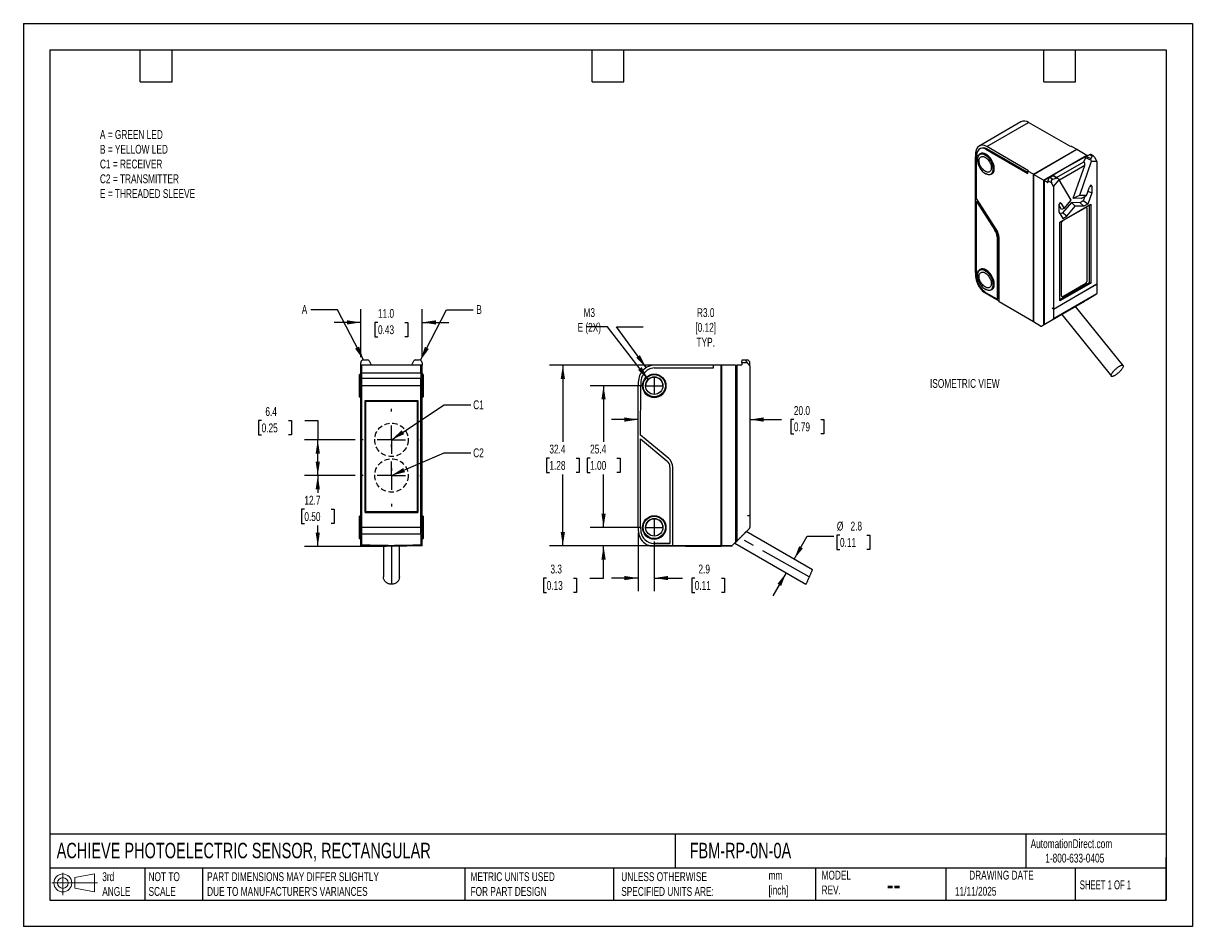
# Model space of a CAD drawing. Header units: millimetres. Extents: x 0 to 210, y 0 to 162.
import ezdxf

# ---------------------------------------------------------------- set-up
doc = ezdxf.new("R2010")
doc.units = ezdxf.units.MM
doc.header["$LTSCALE"] = 0.75
doc.linetypes.add('CENTERX2', pattern=[20.32, 12.7, -2.54, 2.54, -2.54])
doc.linetypes.add('HIDDEN', pattern=[1.905, 1.27, -0.635])
doc.layers.add('CENTER', color=40, linetype='CENTERX2')
doc.layers.add('HIDDEN', color=102, linetype='HIDDEN')
doc.layers.add('DIMENSIONS', color=140, linetype='Continuous', lineweight=25)
doc.layers.add('TEXT', color=140, linetype='Continuous', lineweight=25)
doc.styles.add('SLDTEXTSTYLE0', font='TXT', dxfattribs={"width": 0.7})
doc.styles.add('SLDTEXTSTYLE1', font='TXT', dxfattribs={"width": 0.65})
doc.dimstyles.new('SLDDIMSTYLE0', dxfattribs={"dimtxt": 1.618506, "dimasz": 2.4765, "dimexe": 0, "dimexo": 0.0625, "dimgap": 0.404626, "dimtad": 0, "dimtih": 1, "dimtoh": 1, "dimdec": 1, "dimrnd": 1e-09, "dimzin": 12, "dimdsep": 46, "dimtxsty": 'SLDTEXTSTYLE0', "dimsah": 1, "dimcen": 0.09, "dimadec": 0, "dimazin": 3, "dimtfac": 1, "dimtdec": 1, "dimtmove": 0, "dimatfit": 0, "dimfxl": 0, "dimfrac": 2, "dimtolj": 1, "dimtzin": 12, "dimarcsym": 0})
doc.dimstyles.new('SLDDIMSTYLE1', dxfattribs={"dimtxt": 1.618506, "dimasz": 2.4765, "dimexe": 0, "dimexo": 0.0625, "dimgap": 0.404626, "dimtad": 0, "dimtih": 1, "dimtoh": 1, "dimdec": 1, "dimrnd": 1e-09, "dimzin": 12, "dimdsep": 46, "dimtxsty": 'SLDTEXTSTYLE0', "dimsah": 1, "dimcen": 0.09, "dimadec": 0, "dimazin": 3, "dimtfac": 1, "dimtdec": 1, "dimtofl": 0, "dimtmove": 0, "dimatfit": 3, "dimfxl": 0, "dimfrac": 2, "dimtolj": 1, "dimtzin": 12, "dimarcsym": 0})
doc.dimstyles.new('SLDDIMSTYLE2', dxfattribs={"dimtxt": 1.618506, "dimasz": 2.4765, "dimexe": 0, "dimexo": 0.0625, "dimgap": 0.404626, "dimtad": 0, "dimtih": 1, "dimtoh": 1, "dimdec": 1, "dimrnd": 1e-09, "dimzin": 4, "dimdsep": 46, "dimtxsty": 'SLDTEXTSTYLE0', "dimsah": 1, "dimcen": 0.09, "dimadec": 0, "dimazin": 1, "dimtfac": 1, "dimtdec": 1, "dimtmove": 0, "dimatfit": 0, "dimfxl": 0, "dimfrac": 2, "dimtolj": 1, "dimtzin": 12, "dimarcsym": 0})
doc.dimstyles.new('SLDDIMSTYLE3', dxfattribs={"dimtxt": 0.18, "dimasz": 2.4765, "dimexe": 0, "dimexo": 0.0625, "dimgap": 0, "dimtad": 0, "dimtih": 1, "dimtoh": 1, "dimdec": 0, "dimrnd": 1e-09, "dimzin": 0, "dimdsep": 46, "dimtxsty": 'Standard', "dimsah": 1, "dimcen": 0.09, "dimadec": 0, "dimazin": 0, "dimtfac": 2.4765, "dimtdec": 0, "dimtofl": 0, "dimtmove": 0, "dimatfit": 3, "dimfxl": 0, "dimfrac": 2, "dimtolj": 1, "dimtzin": 0, "dimarcsym": 0})

# ---------------------------------------------------------------- blocks, each defined once
blk = doc.blocks.new('Block11')
at = {"color": 7, "linetype": 'Continuous', "lineweight": 18}
for p, q in [((0, 2.16), (8.16, 2.16)), ((1.94, 3.98), (1.94, 0)), ((4.11, 3.13), (7.63, 3.77)), ((4.11, 1.2), (4.11, 3.13)), ((7.63, 3.77), (7.63, 0.55)), ((4.11, 1.2), (7.63, 0.55))]:
    blk.add_line(p, q, dxfattribs=at)
for radius in [1.61, 0.964]:
    blk.add_circle((1.94, 2.16), radius, dxfattribs=at)
blk = doc.blocks.new('Block12')
at = {"color": 7, "linetype": 'Continuous'}
blk.add_blockref('Block11', (0, 0), dxfattribs=at)
blk = doc.blocks.new('_D')
at = {"layer": 'DIMENSIONS'}
for p, q in [((110.17, 70.62), (110.17, 60.11)), ((113.07, 69.07), (113.07, 60.11)), ((110.17, 62.49), (105.41, 62.49)), ((113.07, 62.49), (118.13, 62.49)), ((120.32, 62.49), (119.78, 62.49)), ((119.78, 62.49), (119.78, 59.92)), ((125.13, 62.49), (125.67, 62.49)), ((125.67, 62.49), (125.67, 59.92)), ((119.78, 59.92), (120.32, 59.92)), ((125.67, 59.92), (125.13, 59.92))]:
    blk.add_line(p, q, dxfattribs=at)
for points in [[(110.17, 62.49), (107.69, 62.87), (107.69, 62.11)], [(113.07, 62.49), (115.55, 62.11), (115.55, 62.87)]]:
    blk.add_solid(points, dxfattribs=at)
at = {"layer": 'DIMENSIONS', "char_height": 1.587, "attachment_point": 1, "style": 'SLDTEXTSTYLE0'}
for s, insert in [('2.9', (120.99, 64.9)), ('0.11', (120.32, 61.96))]:
    blk.add_mtext(s, dxfattribs=dict(at, insert=insert))
blk = doc.blocks.new('_D_1')
at = {"layer": 'DIMENSIONS'}
for p, q in [((103.98, 71.57), (103.98, 76.34)), ((110.57, 71.57), (101.6, 71.57)), ((111.34, 68.29), (101.6, 68.29)), ((103.98, 62.49), (103.98, 68.29)), ((93.78, 62.49), (93.24, 62.49)), ((93.24, 62.49), (93.24, 59.92)), ((98.59, 62.49), (99.14, 62.49)), ((99.14, 62.49), (99.14, 59.92)), ((101.51, 62.49), (103.98, 62.49)), ((93.24, 59.92), (93.78, 59.92)), ((99.14, 59.92), (98.59, 59.92))]:
    blk.add_line(p, q, dxfattribs=at)
for points in [[(103.98, 71.57), (104.36, 74.05), (103.6, 74.05)], [(103.98, 68.29), (103.6, 65.81), (104.36, 65.81)]]:
    blk.add_solid(points, dxfattribs=at)
at = {"layer": 'DIMENSIONS', "char_height": 1.587, "attachment_point": 1, "style": 'SLDTEXTSTYLE0'}
for s, insert in [('3.3', (94.46, 64.9)), ('0.13', (93.78, 61.96))]:
    blk.add_mtext(s, dxfattribs=dict(at, insert=insert))
blk = doc.blocks.new('_D_2')
at = {"layer": 'DIMENSIONS'}
for p, q in [((110.57, 96.97), (101.6, 96.97)), ((103.98, 96.97), (103.98, 86.94)), ((101.57, 84), (101.03, 84)), ((101.03, 84), (101.03, 81.43)), ((106.38, 84), (106.93, 84)), ((106.93, 84), (106.93, 81.43)), ((101.03, 81.43), (101.57, 81.43)), ((103.98, 71.57), (103.98, 81.07)), ((106.93, 81.43), (106.38, 81.43)), ((110.57, 71.57), (101.6, 71.57))]:
    blk.add_line(p, q, dxfattribs=at)
for points in [[(103.98, 96.97), (103.6, 94.5), (104.36, 94.5)], [(103.98, 71.57), (104.36, 74.05), (103.6, 74.05)]]:
    blk.add_solid(points, dxfattribs=at)
at = {"layer": 'DIMENSIONS', "char_height": 1.587, "attachment_point": 1, "style": 'SLDTEXTSTYLE0'}
for s, insert in [('25.4', (101.57, 86.41)), ('1.00', (101.57, 83.48))]:
    blk.add_mtext(s, dxfattribs=dict(at, insert=insert))
blk = doc.blocks.new('_D_3')
at = {"layer": 'DIMENSIONS'}
for p, q in [((138.13, 65.87), (140.5, 69.97)), ((140.5, 69.97), (145.26, 69.97)), ((146.35, 70.19), (145.8, 70.19)), ((145.8, 70.19), (145.8, 67.62)), ((151.16, 70.19), (151.7, 70.19)), ((151.7, 70.19), (151.7, 67.62)), ((145.8, 67.62), (146.35, 67.62)), ((151.7, 67.62), (151.16, 67.62)), ((136.72, 63.41), (134.34, 59.29))]:
    blk.add_line(p, q, dxfattribs=at)
for points in [[(138.13, 65.87), (139.7, 67.82), (139.04, 68.2)], [(136.72, 63.41), (135.15, 61.46), (135.81, 61.08)]]:
    blk.add_solid(points, dxfattribs=at)
at = {"layer": 'DIMENSIONS', "char_height": 1.587, "attachment_point": 1, "style": 'SLDTEXTSTYLE0'}
for s, insert in [('%%c', (145.8, 72.6)), ('2.8', (148.24, 72.6)), ('0.11', (146.35, 69.67))]:
    blk.add_mtext(s, dxfattribs=dict(at, insert=insert))
blk = doc.blocks.new('_D_4')
at = {"layer": 'DIMENSIONS'}
for p, q in [((124.12, 100.67), (94.3, 100.67)), ((96.68, 100.67), (96.68, 86.94)), ((94.27, 84), (93.73, 84)), ((93.73, 84), (93.73, 81.43)), ((99.08, 84), (99.63, 84)), ((99.63, 84), (99.63, 81.43)), ((93.73, 81.43), (94.27, 81.43)), ((96.68, 68.27), (96.68, 81.07)), ((99.63, 81.43), (99.08, 81.43)), ((124.12, 68.27), (94.3, 68.27))]:
    blk.add_line(p, q, dxfattribs=at)
for points in [[(96.68, 100.67), (96.3, 98.2), (97.06, 98.2)], [(96.68, 68.27), (97.06, 70.75), (96.3, 70.75)]]:
    blk.add_solid(points, dxfattribs=at)
at = {"layer": 'DIMENSIONS', "char_height": 1.587, "attachment_point": 1, "style": 'SLDTEXTSTYLE0'}
for s, insert in [('32.4', (94.27, 86.41)), ('1.28', (94.27, 83.48))]:
    blk.add_mtext(s, dxfattribs=dict(at, insert=insert))
blk = doc.blocks.new('_D_5')
at = {"layer": 'DIMENSIONS'}
for p, q in [((110.17, 90.9), (105.41, 90.9)), ((130.19, 90.9), (135.9, 90.9)), ((138.09, 90.9), (137.55, 90.9)), ((137.55, 90.9), (137.55, 88.33)), ((142.9, 90.9), (143.45, 90.9)), ((143.45, 90.9), (143.45, 88.33)), ((137.55, 88.33), (138.09, 88.33)), ((143.45, 88.33), (142.9, 88.33))]:
    blk.add_line(p, q, dxfattribs=at)
for points in [[(110.17, 90.9), (107.69, 91.29), (107.69, 90.52)], [(130.19, 90.9), (132.67, 90.52), (132.67, 91.29)]]:
    blk.add_solid(points, dxfattribs=at)
at = {"layer": 'DIMENSIONS', "char_height": 1.587, "attachment_point": 1, "style": 'SLDTEXTSTYLE0'}
for s, insert in [('20.0', (138.09, 93.31)), ('0.79', (138.09, 90.38))]:
    blk.add_mtext(s, dxfattribs=dict(at, insert=insert))
blk = doc.blocks.new('_D_6')
at = {"layer": 'DIMENSIONS'}
for p, q in [((59.47, 80.87), (50.38, 80.87)), ((52.76, 80.87), (52.76, 77.76)), ((50.36, 74.82), (49.82, 74.82)), ((49.82, 74.82), (49.82, 72.25)), ((55.17, 74.82), (55.71, 74.82)), ((55.71, 74.82), (55.71, 72.25)), ((49.82, 72.25), (50.36, 72.25)), ((52.76, 68.17), (52.76, 71.89)), ((55.71, 72.25), (55.17, 72.25)), ((65.01, 68.17), (50.38, 68.17))]:
    blk.add_line(p, q, dxfattribs=at)
for points in [[(52.76, 80.87), (52.38, 78.4), (53.14, 78.4)], [(52.76, 68.17), (53.14, 70.65), (52.38, 70.65)]]:
    blk.add_solid(points, dxfattribs=at)
at = {"layer": 'DIMENSIONS', "char_height": 1.587, "attachment_point": 1, "style": 'SLDTEXTSTYLE0'}
for s, insert in [('12.7', (50.36, 77.23)), ('0.50', (50.36, 74.3))]:
    blk.add_mtext(s, dxfattribs=dict(at, insert=insert))
blk = doc.blocks.new('_D_7')
at = {"layer": 'DIMENSIONS'}
for p, q in [((42.7, 90.73), (42.16, 90.73)), ((42.16, 90.73), (42.16, 88.16)), ((47.51, 90.73), (48.05, 90.73)), ((48.05, 90.73), (48.05, 88.16)), ((50.43, 90.73), (52.76, 90.73)), ((52.76, 90.73), (52.76, 87.27)), ((42.16, 88.16), (42.7, 88.16)), ((48.05, 88.16), (47.51, 88.16)), ((59.47, 87.27), (50.38, 87.27)), ((52.76, 80.87), (52.76, 87.27)), ((59.47, 80.87), (50.38, 80.87))]:
    blk.add_line(p, q, dxfattribs=at)
for points in [[(52.76, 87.27), (52.38, 84.8), (53.14, 84.8)], [(52.76, 80.87), (53.14, 83.35), (52.38, 83.35)]]:
    blk.add_solid(points, dxfattribs=at)
at = {"layer": 'DIMENSIONS', "char_height": 1.587, "attachment_point": 1, "style": 'SLDTEXTSTYLE0'}
for s, insert in [('6.4', (43.37, 93.14)), ('0.25', (42.7, 90.2))]:
    blk.add_mtext(s, dxfattribs=dict(at, insert=insert))
blk = doc.blocks.new('_D_8')
at = {"layer": 'DIMENSIONS'}
for p, q in [((60.46, 102.06), (60.46, 110.7)), ((71.46, 102.06), (71.46, 110.7)), ((60.46, 108.32), (55.7, 108.32)), ((63.55, 108.32), (63.01, 108.32)), ((63.01, 108.32), (63.01, 105.75)), ((68.36, 108.32), (68.9, 108.32)), ((68.9, 108.32), (68.9, 105.75)), ((71.46, 108.32), (76.23, 108.32)), ((63.01, 105.75), (63.55, 105.75)), ((68.9, 105.75), (68.36, 105.75))]:
    blk.add_line(p, q, dxfattribs=at)
for points in [[(60.46, 108.32), (57.99, 108.7), (57.99, 107.94)], [(71.46, 108.32), (73.94, 107.94), (73.94, 108.7)]]:
    blk.add_solid(points, dxfattribs=at)
at = {"layer": 'DIMENSIONS', "char_height": 1.587, "attachment_point": 1, "style": 'SLDTEXTSTYLE0'}
for s, insert in [('11.0', (63.55, 110.73)), ('0.43', (63.55, 107.8))]:
    blk.add_mtext(s, dxfattribs=dict(at, insert=insert))
blk = doc.blocks.new('SW_CENTERMARKSYMBOL_0')
at = {"layer": 'CENTER', "color": 0}
for p, q in [((0, 5.08), (0, 5.54)), ((0, 0), (0, 2.54)), ((-5.08, 0), (-5.54, 0)), ((0, 0), (-2.54, 0)), ((0, 0), (0, -2.54)), ((0, 0), (2.54, 0)), ((5.08, 0), (5.54, 0)), ((0, -5.08), (0, -5.54))]:
    blk.add_line(p, q, dxfattribs=at)
blk = doc.blocks.new('SW_CENTERMARKSYMBOL_1')
at = {"layer": 'CENTER', "color": 0}
for p, q in [((0, 5.08), (0, 5.54)), ((0, 0), (0, 2.54)), ((-5.08, 0), (-5.54, 0)), ((0, 0), (-2.54, 0)), ((0, 0), (0, -2.54)), ((0, 0), (2.54, 0)), ((5.08, 0), (5.54, 0)), ((0, -5.08), (0, -5.54))]:
    blk.add_line(p, q, dxfattribs=at)

msp = doc.modelspace()

# ---------------------------------------------------------------- linework, layer by layer
at = {"color": 7, "linetype": 'Continuous'}
for p, q in [((0, 161.93), (0, 0)), ((0, 161.93), (209.55, 161.93)), ((209.55, 161.93), (209.55, 0)), ((209.55, 0), (0, 0))]:
    msp.add_line(p, q, dxfattribs=at)
for p, q in [((178.77, 144.26), (171.28, 139.93)), ((172.67, 139.85), (180.16, 144.17)), ((187.66, 139.85), (180.16, 144.17)), ((171.51, 139.49), (171.37, 139.41)), ((171.47, 138.56), (171.4, 138.52)), ((172.52, 139.36), (172.67, 139.44)), ((172.52, 139.36), (180.02, 135.03)), ((180.16, 135.52), (172.67, 139.85)), ((180.02, 135.19), (172.67, 139.44)), ((181.01, 134.87), (188.79, 139.36)), ((181.03, 134.86), (188.81, 139.35)), ((182.83, 133.82), (190.61, 138.31)), ((187.8, 139.93), (187.66, 139.85)), ((187.8, 139.93), (188.79, 139.36)), ((188.79, 139.36), (188.79, 139.34)), ((188.81, 139.35), (190.61, 138.31)), ((191.08, 138.39), (190.56, 138.09)), ((190.61, 138.15), (190.61, 138.31)), ((191.57, 138.1), (191.08, 138.39)), ((191.8, 138.14), (191.32, 138.41)), ((170.62, 117.27), (170.62, 138.01)), ((170.8, 130.51), (170.81, 137.74)), ((170.97, 137.56), (170.97, 137.48)), ((185.17, 134.27), (190.04, 137.08)), ((190.23, 136.45), (185.68, 133.83)), ((190.75, 138.23), (186.79, 136.02)), ((188.17, 130.59), (190.23, 136.45)), ((191.39, 137.17), (189.25, 131.08)), ((189.99, 137.11), (190.07, 137.15)), ((189.99, 137.11), (190.04, 137.08)), ((190.36, 137.85), (190.07, 137.15)), ((191.31, 137.39), (190.36, 137.85)), ((190.56, 138.09), (191.31, 137.73)), ((190.75, 138.23), (190.77, 138.21)), ((191.57, 138.1), (191.31, 137.73)), ((191.31, 137.39), (191.39, 137.17)), ((192.41, 137.15), (191.39, 137.17)), ((192.41, 137.15), (192.07, 137.81)), ((192.41, 137.15), (192.41, 115.21)), ((172.38, 135.03), (172.45, 134.99)), ((173.5, 134.88), (173.57, 134.93)), ((180.02, 135.44), (180.16, 135.52)), ((180.02, 135.03), (180.02, 135.44)), ((181.01, 134.87), (180.02, 135.44)), ((181.01, 108.41), (181.01, 134.87)), ((181.03, 134.86), (181.03, 108.4)), ((182.83, 133.82), (181.03, 134.86)), ((186.79, 136.02), (182.97, 133.74)), ((184.53, 134.6), (184.01, 134.3)), ((184.01, 134.3), (184.5, 134.02)), ((184.5, 134.02), (185.15, 134.17)), ((185.15, 134.17), (184.53, 134.6)), ((185.42, 134.1), (184.68, 134.62)), ((182.83, 133.82), (182.83, 107.87)), ((183.56, 133.39), (182.97, 133.74)), ((182.97, 133.74), (182.97, 107.95)), ((183.56, 133.39), (183.61, 133.42)), ((183.63, 133.71), (183.61, 133.42)), ((184.29, 133.32), (183.63, 133.71)), ((184.63, 132.66), (184.29, 133.32)), ((184.63, 132.66), (185.66, 133.86)), ((184.63, 132.66), (184.63, 110.72)), ((185.49, 134.03), (185.66, 133.86)), ((187.8, 130.24), (185.66, 133.86)), ((190.53, 131.06), (191.07, 132.59)), ((191.47, 132.74), (191.08, 132.62)), ((191.47, 132.74), (191.47, 131.57)), ((170.79, 117), (170.8, 129.98)), ((174.35, 125.02), (170.8, 130.51)), ((170.94, 130.06), (170.8, 129.98)), ((170.8, 129.98), (174.13, 124.84)), ((170.94, 130.06), (174.27, 124.92)), ((186.51, 128.75), (187.8, 130.24)), ((188.17, 130.57), (188.17, 130.59)), ((188.19, 130.59), (188.17, 130.59)), ((188.17, 130.57), (188.19, 130.59)), ((189.56, 130.56), (188.17, 130.57)), ((189.25, 131.08), (188.19, 130.59)), ((190.53, 131.06), (189.25, 131.08)), ((189.93, 130.09), (189.39, 129.78)), ((189.56, 130.56), (190.53, 131.06)), ((190.21, 130.9), (189.93, 130.09)), ((190.75, 129.53), (189.93, 130.09)), ((191.47, 131.57), (190.75, 129.53)), ((190.8, 131.83), (191.47, 131.57)), ((186.07, 128.55), (185.58, 129.39)), ((185.58, 129.34), (185.58, 128.17)), ((185.58, 128.17), (186.29, 126.96)), ((185.98, 129.65), (185.66, 129.61)), ((185.76, 126.31), (191.29, 129.5)), ((186.24, 127.96), (185.83, 127.73)), ((185.98, 129.65), (186.51, 128.75)), ((186.51, 128.75), (186.07, 128.55)), ((187.82, 129.8), (186.24, 127.96)), ((186.99, 127.36), (186.24, 127.96)), ((186.29, 126.57), (190.39, 128.94)), ((186.99, 127.36), (188.52, 129.15)), ((189.39, 129.78), (187.82, 129.8)), ((188.52, 129.15), (187.82, 129.8)), ((190.05, 129.13), (188.52, 129.15)), ((190.05, 129.13), (189.39, 129.78)), ((190.75, 129.53), (190.05, 129.13)), ((190.39, 128.94), (190.35, 128.96)), ((190.54, 128.95), (190.5, 128.98)), ((190.6, 128.81), (190.6, 115.67)), ((191.06, 115.49), (191.06, 129.37)), ((191.29, 129.5), (191.29, 115.35)), ((185.76, 112.16), (185.76, 126.31)), ((186.04, 113.08), (186.04, 126.23)), ((186.08, 126.2), (186.04, 126.23)), ((186.08, 113.06), (186.08, 126.2)), ((186.25, 126.59), (186.29, 126.57)), ((186.29, 126.96), (186.99, 127.36)), ((174.13, 124.84), (174.27, 124.92)), ((174.5, 123.68), (174.65, 123.76)), ((174.5, 123.68), (174.5, 112.49)), ((174.65, 123.76), (174.65, 112.57)), ((174.86, 112.02), (174.86, 123.48)), ((171.47, 117.82), (171.4, 117.78)), ((170.97, 116.82), (170.97, 116.74)), ((185.76, 112.43), (191.06, 115.49)), ((191.29, 115.35), (185.76, 112.16)), ((190.39, 115.3), (186.29, 112.93)), ((191.06, 115.49), (191.29, 115.35)), ((171.91, 113.91), (174.86, 112.18)), ((172.38, 114.29), (172.45, 114.25)), ((174.5, 112.49), (172.52, 113.64)), ((173.5, 114.14), (173.57, 114.19)), ((192.35, 113.37), (184.57, 108.88)), ((184.63, 110.72), (192.41, 115.21)), ((184.63, 110.69), (192.41, 115.18)), ((184.63, 109.01), (192.41, 113.5)), ((192.35, 113.37), (190.75, 112.44)), ((192.39, 115.19), (192.41, 115.18)), ((192.41, 115.18), (192.41, 113.5)), ((174.5, 112.49), (174.65, 112.57)), ((181.01, 108.41), (174.86, 112.02)), ((182.45, 107.65), (190.23, 112.14)), ((186.04, 113.08), (186.08, 113.06)), ((186.1, 112.94), (186.14, 112.92)), ((197.1, 100.61), (188.59, 111.2)), ((190.61, 112.36), (190.23, 112.14)), ((190.46, 112.28), (190.61, 112.36)), ((190.46, 112.28), (190.6, 112.36)), ((190.6, 112.36), (190.75, 112.44)), ((190.61, 112.36), (190.61, 112.36)), ((184.63, 110.72), (184.36, 110.85)), ((184.63, 110.69), (184.36, 110.85)), ((184.63, 110.69), (184.63, 109.01)), ((186.1, 109.76), (194.99, 98.69)), ((181.01, 108.41), (181.03, 108.42)), ((182.3, 107.67), (181.03, 108.4)), ((182.45, 107.65), (182.83, 107.87)), ((182.83, 107.87), (182.97, 107.95)), ((182.97, 107.95), (184.57, 108.88)), ((183.18, 108.07), (182.97, 107.95)), ((182.98, 107.96), (182.97, 107.95)), ((182.97, 107.95), (182.97, 107.95)), ((183.05, 108), (182.98, 107.96)), ((182.98, 107.96), (182.98, 107.96)), ((183.05, 108), (183.18, 108.07)), ((183.05, 108), (183.05, 108)), ((60.46, 100.74), (60.46, 101.1)), ((60.46, 100.74), (62.33, 100.74)), ((60.46, 100.67), (60.46, 100.74)), ((60.46, 100.67), (60.66, 100.67)), ((60.46, 100.17), (60.46, 100.67)), ((71.26, 100.67), (60.66, 100.67)), ((60.66, 99.28), (60.66, 100.67)), ((60.96, 101.6), (61.7, 101.6)), ((61.97, 101.44), (62.33, 100.74)), ((69.6, 100.74), (69.96, 101.44)), ((69.6, 100.74), (71.46, 100.74)), ((70.23, 101.6), (70.96, 101.6)), ((71.26, 99.28), (71.26, 100.67)), ((71.46, 100.67), (71.26, 100.67)), ((71.46, 101.1), (71.46, 100.74)), ((71.46, 100.74), (71.46, 100.67)), ((71.46, 100.17), (71.46, 100.67)), ((123.67, 100.67), (113.07, 100.67)), ((123.67, 100.17), (123.67, 100.67)), ((125.07, 100.67), (123.67, 100.67)), ((125.07, 68.27), (125.07, 100.67)), ((125.09, 100.67), (125.09, 68.27)), ((127.64, 100.67), (125.09, 100.67)), ((127.64, 100.67), (127.64, 68.9)), ((127.74, 100.47), (127.74, 100.67)), ((127.74, 100.67), (127.84, 100.67)), ((128.68, 100.67), (127.84, 100.67)), ((127.84, 100.67), (127.84, 69.1)), ((128.77, 101.1), (128.75, 100.74)), ((128.77, 101.1), (128.81, 101.6)), ((129.71, 101.1), (128.77, 101.1)), ((128.81, 101.6), (129.5, 101.6)), ((128.81, 101.6), (129.78, 101.6)), ((129.5, 101.6), (129.78, 101.6)), ((130.19, 100.54), (129.71, 101.1)), ((130.03, 101.44), (130.19, 101.28)), ((130.19, 100.54), (130.19, 101.28)), ((60.36, 99.07), (60.26, 98.97)), ((60.26, 94.97), (60.26, 98.97)), ((60.46, 99.07), (60.36, 99.07)), ((60.36, 99.07), (60.36, 94.87)), ((60.46, 100.17), (60.66, 100.17)), ((60.46, 99.2), (60.46, 100.17)), ((60.46, 99.2), (60.66, 99.2)), ((60.46, 98.05), (60.46, 99.2)), ((60.66, 99.28), (71.26, 99.28)), ((60.66, 98.24), (60.66, 99.28)), ((71.46, 100.17), (71.26, 100.17)), ((71.26, 99.28), (71.26, 98.24)), ((71.26, 99.2), (71.46, 99.2)), ((71.46, 99.2), (71.46, 100.17)), ((71.46, 99.2), (71.46, 98.05)), ((71.56, 99.07), (71.46, 99.07)), ((71.66, 98.97), (71.56, 99.07)), ((71.56, 94.87), (71.56, 99.07)), ((71.66, 98.97), (71.66, 94.97)), ((113.07, 100.17), (123.67, 100.17)), ((125.07, 100.57), (125.09, 100.57)), ((127.64, 100.47), (127.65, 100.47)), ((127.65, 100.47), (127.65, 68.91)), ((127.65, 100.47), (127.65, 100.47)), ((127.65, 100.47), (127.65, 68.91)), ((127.65, 100.47), (127.83, 100.47)), ((127.83, 69.09), (127.83, 100.47)), ((130.19, 100.54), (130.19, 73.66)), ((60.66, 98.05), (60.46, 98.05)), ((60.46, 96.97), (60.46, 98.05)), ((60.46, 88.12), (60.46, 96.97)), ((60.46, 96.97), (60.66, 96.97)), ((71.26, 98.24), (60.66, 98.24)), ((60.66, 96.97), (60.66, 98.24)), ((71.26, 96.97), (60.66, 96.97)), ((60.66, 71.57), (60.66, 96.97)), ((71.26, 96.97), (71.26, 98.24)), ((71.46, 98.05), (71.26, 98.05)), ((71.26, 71.57), (71.26, 96.97)), ((71.46, 96.97), (71.26, 96.97)), ((71.46, 96.97), (71.46, 98.05)), ((71.46, 88.12), (71.46, 96.97)), ((110.17, 71.57), (110.17, 96.97)), ((110.63, 88.12), (110.64, 96.97)), ((110.97, 96.97), (110.97, 96.97)), ((115.17, 96.97), (115.17, 96.97)), ((60.26, 94.97), (60.36, 94.87)), ((60.36, 94.87), (60.46, 94.87)), ((61.24, 94.3), (70.69, 94.3)), ((61.24, 74.25), (61.24, 94.3)), ((61.25, 94.29), (61.24, 94.3)), ((70.68, 94.29), (70.69, 94.3)), ((70.69, 94.3), (70.69, 74.25)), ((71.46, 94.87), (71.56, 94.87)), ((71.56, 94.87), (71.66, 94.97)), ((61.25, 94.29), (61.25, 74.26)), ((61.25, 94.29), (70.68, 94.29)), ((61.37, 94.2), (70.57, 94.2)), ((61.37, 74.35), (61.37, 94.2)), ((70.57, 94.2), (70.57, 74.35)), ((70.68, 94.29), (70.68, 74.26)), ((60.46, 88.12), (60.66, 88.12)), ((60.46, 87.47), (60.46, 88.12)), ((71.46, 88.12), (71.26, 88.12)), ((71.46, 87.47), (71.46, 88.12)), ((115.65, 83.91), (110.63, 88.12)), ((115.65, 83.91), (110.63, 88.12)), ((110.63, 88.12), (110.63, 88.12)), ((60.66, 87.48), (60.46, 87.47)), ((60.46, 71.57), (60.46, 87.47)), ((71.26, 87.47), (71.46, 87.47)), ((71.46, 71.57), (71.46, 87.47)), ((110.62, 71.57), (110.63, 87.47)), ((110.63, 87.47), (115.33, 83.53)), ((115.65, 83.91), (115.65, 83.91)), ((115.87, 82.38), (115.87, 68.67)), ((116.37, 68.35), (116.37, 82.38)), ((60.36, 73.67), (60.26, 73.57)), ((60.26, 69.57), (60.26, 73.57)), ((60.46, 73.67), (60.36, 73.67)), ((60.36, 73.67), (60.36, 69.47)), ((61.25, 74.26), (61.24, 74.25)), ((70.69, 74.25), (61.24, 74.25)), ((61.25, 74.26), (70.68, 74.26)), ((70.57, 74.35), (61.37, 74.35)), ((70.68, 74.26), (70.69, 74.25)), ((71.56, 73.67), (71.46, 73.67)), ((71.66, 73.57), (71.56, 73.67)), ((71.56, 69.47), (71.56, 73.67)), ((71.66, 73.57), (71.66, 69.57)), ((130.19, 73.66), (129.8, 73.62)), ((130.19, 73.66), (129.8, 73.62)), ((130.19, 73.62), (129.8, 73.62)), ((130.19, 73.66), (130.19, 73.66)), ((130.19, 73.62), (130.19, 71.57)), ((60.46, 71.57), (60.66, 71.57)), ((60.46, 70.71), (60.46, 71.57)), ((71.26, 71.57), (60.66, 71.57)), ((60.66, 70.41), (60.66, 71.57)), ((71.26, 70.41), (71.26, 71.57)), ((71.46, 71.57), (71.26, 71.57)), ((71.46, 70.71), (71.46, 71.57)), ((110.97, 71.57), (110.97, 71.57)), ((115.17, 71.57), (115.17, 71.57)), ((127.84, 69.1), (130.11, 71.36)), ((130.11, 71.36), (127.84, 69.1)), ((130.11, 71.36), (130.11, 71.36)), ((60.26, 69.57), (60.36, 69.47)), ((60.36, 69.47), (60.46, 69.47)), ((60.46, 70.71), (60.66, 70.71)), ((60.46, 69.38), (60.46, 70.71)), ((60.66, 69.38), (60.46, 69.38)), ((60.46, 68.67), (60.46, 69.38)), ((60.66, 70.41), (71.26, 70.41)), ((60.66, 68.38), (60.66, 70.41)), ((71.26, 70.71), (71.46, 70.71)), ((71.26, 70.41), (71.26, 68.38)), ((71.46, 69.38), (71.26, 69.38)), ((71.46, 70.71), (71.46, 69.38)), ((71.46, 69.47), (71.56, 69.47)), ((71.46, 68.67), (71.46, 69.38)), ((71.56, 69.47), (71.66, 69.57)), ((110.29, 70.41), (110.29, 70.41)), ((110.68, 70.71), (110.68, 70.71)), ((111.38, 69.38), (111.38, 69.38)), ((141.4, 63.98), (129.56, 70.82)), ((60.46, 68.67), (60.66, 68.67)), ((60.46, 68.35), (60.46, 68.67)), ((60.66, 68.34), (60.46, 68.35)), ((60.46, 68.27), (60.46, 68.35)), ((65.96, 68.17), (60.46, 68.27)), ((60.66, 68.38), (60.66, 68.34)), ((64.54, 68.2), (64.54, 62.68)), ((65.96, 68.29), (65.96, 68.17)), ((71.46, 68.27), (65.96, 68.17)), ((67.39, 62.68), (67.39, 68.2)), ((71.46, 68.67), (71.26, 68.67)), ((71.26, 68.38), (71.26, 68.34)), ((71.26, 68.34), (71.46, 68.35)), ((71.46, 68.35), (71.46, 68.67)), ((71.46, 68.27), (71.46, 68.35)), ((112, 68.38), (116.37, 68.34)), ((112.29, 68.29), (125.07, 68.17)), ((113.07, 68.67), (115.87, 68.67)), ((113.07, 68.67), (113.07, 68.67)), ((115.87, 68.67), (113.07, 68.67)), ((115.87, 68.67), (115.87, 68.67)), ((116.37, 68.34), (116.37, 68.35)), ((125.07, 68.27), (116.37, 68.35)), ((125.07, 68.37), (125.09, 68.37)), ((125.07, 68.37), (125.09, 68.37)), ((125.07, 68.31), (125.09, 68.31)), ((125.07, 68.27), (125.07, 68.17)), ((125.09, 68.27), (125.07, 68.27)), ((125.07, 68.27), (125.09, 68.27)), ((126.89, 68.27), (125.09, 68.27)), ((125.09, 68.27), (125.09, 68.27)), ((125.09, 68.27), (126.89, 68.27)), ((125.09, 68.27), (125.09, 68.27)), ((126.89, 68.27), (126.89, 68.27)), ((127.11, 68.36), (127.64, 68.9)), ((127.64, 68.9), (127.11, 68.36)), ((127.11, 68.36), (127.11, 68.36)), ((127.49, 68.74), (140.25, 61.37)), ((127.64, 68.9), (127.84, 69.09)), ((127.65, 68.91), (127.64, 68.9)), ((127.64, 68.9), (127.64, 68.9)), ((127.64, 68.9), (127.64, 68.9)), ((127.65, 68.91), (127.83, 69.09)), ((127.65, 68.91), (127.65, 68.91)), ((127.83, 69.09), (127.84, 69.1)), ((127.84, 69.09), (127.84, 69.1))]:
    msp.add_line(p, q)
at = {"flags": 128}
for points in [[(170.97, 137.56), (170.98, 137.78), (171.02, 137.97), (171.08, 138.15), (171.17, 138.3), (171.28, 138.43), (171.4, 138.52), (171.55, 138.59), (171.71, 138.62), (171.89, 138.62), (172.07, 138.58), (172.26, 138.52), (172.45, 138.42), (172.65, 138.29), (172.84, 138.14), (173.02, 137.96), (173.2, 137.76), (173.36, 137.54), (173.5, 137.31), (173.63, 137.07), (173.74, 136.82), (173.83, 136.57), (173.89, 136.32), (173.93, 136.08), (173.94, 135.85)], [(173.8, 135.85), (173.78, 136.07), (173.75, 136.31), (173.68, 136.55), (173.6, 136.79), (173.49, 137.03), (173.37, 137.27), (173.22, 137.49), (173.06, 137.7), (172.89, 137.89), (172.71, 138.06), (172.52, 138.21), (172.34, 138.32), (172.15, 138.41), (171.96, 138.46), (171.79, 138.49), (171.62, 138.48), (171.47, 138.44), (171.33, 138.36), (171.22, 138.26), (171.12, 138.13), (171.05, 137.97), (171, 137.79), (170.97, 137.59), (170.97, 137.37), (171, 137.14), (171.05, 136.9), (171.12, 136.65), (171.22, 136.41), (171.33, 136.17), (171.47, 135.94), (171.62, 135.73), (171.79, 135.52), (171.96, 135.34), (172.15, 135.19), (172.34, 135.06), (172.52, 134.96), (172.71, 134.88), (172.89, 134.84), (173.06, 134.84), (173.22, 134.86), (173.37, 134.92), (173.49, 135.01), (173.6, 135.13), (173.68, 135.27), (173.75, 135.44), (173.78, 135.64), (173.8, 135.85)], [(173.57, 134.93), (173.57, 134.93), (173.7, 135.02), (173.81, 135.14), (173.9, 135.3), (173.96, 135.47), (174, 135.67), (174.01, 135.89), (174, 136.12), (173.96, 136.36), (173.9, 136.61), (173.81, 136.86), (173.7, 137.11), (173.57, 137.35), (173.43, 137.58), (173.27, 137.8), (173.09, 138), (172.91, 138.18), (172.72, 138.33), (172.52, 138.46)], [(173.48, 136.03), (173.47, 135.84), (173.43, 135.68), (173.36, 135.53), (173.28, 135.42), (173.17, 135.33), (173.05, 135.27), (172.91, 135.25), (172.75, 135.26), (172.59, 135.3), (172.42, 135.37), (172.26, 135.48), (172.09, 135.61), (171.93, 135.77), (171.79, 135.94), (171.65, 136.14), (171.54, 136.35), (171.44, 136.56), (171.37, 136.78), (171.32, 136.99), (171.29, 137.2), (171.29, 137.39), (171.32, 137.57), (171.37, 137.72), (171.44, 137.85), (171.54, 137.96), (171.65, 138.03), (171.79, 138.07), (171.93, 138.08), (172.09, 138.05), (172.26, 137.99), (172.42, 137.9), (172.59, 137.78), (172.75, 137.64), (172.91, 137.47), (173.05, 137.29), (173.17, 137.08), (173.28, 136.87), (173.36, 136.66), (173.43, 136.44), (173.47, 136.23), (173.48, 136.03)], [(173.94, 135.85), (173.93, 135.63), (173.89, 135.43), (173.83, 135.25), (173.74, 135.1), (173.63, 134.98), (173.5, 134.88), (173.36, 134.82), (173.2, 134.79), (173.02, 134.79), (172.84, 134.82), (172.65, 134.89), (172.45, 134.99), (172.45, 134.99)], [(183.61, 133.42), (183.61, 133.41), (183.61, 133.4), (183.6, 133.39), (183.6, 133.39), (183.59, 133.39), (183.58, 133.39), (183.57, 133.39), (183.56, 133.39)], [(170.97, 116.82), (170.98, 117.04), (171.02, 117.23), (171.08, 117.41), (171.17, 117.56), (171.28, 117.69), (171.4, 117.78), (171.55, 117.85), (171.71, 117.88), (171.89, 117.88), (172.07, 117.84), (172.26, 117.77), (172.45, 117.68), (172.65, 117.55), (172.84, 117.4), (173.02, 117.22), (173.2, 117.02), (173.36, 116.8), (173.5, 116.57), (173.63, 116.33), (173.74, 116.08), (173.83, 115.83), (173.89, 115.58), (173.93, 115.34), (173.94, 115.11)], [(173.8, 115.11), (173.78, 115.33), (173.75, 115.57), (173.68, 115.81), (173.6, 116.05), (173.49, 116.29), (173.37, 116.53), (173.22, 116.75), (173.06, 116.96), (172.89, 117.15), (172.71, 117.32), (172.52, 117.47), (172.34, 117.58), (172.15, 117.67), (171.96, 117.72), (171.79, 117.75), (171.62, 117.74), (171.47, 117.7), (171.33, 117.62), (171.22, 117.52), (171.12, 117.39), (171.05, 117.23), (171, 117.05), (170.97, 116.85), (170.97, 116.63), (171, 116.4), (171.05, 116.16), (171.12, 115.91), (171.22, 115.67), (171.33, 115.43), (171.47, 115.2), (171.62, 114.98), (171.79, 114.78), (171.96, 114.6), (172.15, 114.45), (172.34, 114.32), (172.52, 114.22), (172.71, 114.14), (172.89, 114.1), (173.06, 114.1), (173.22, 114.12), (173.37, 114.18), (173.49, 114.27), (173.6, 114.39), (173.68, 114.53), (173.75, 114.7), (173.78, 114.9), (173.8, 115.11)], [(173.57, 114.19), (173.57, 114.19), (173.7, 114.28), (173.81, 114.4), (173.9, 114.56), (173.96, 114.73), (174, 114.93), (174.01, 115.15), (174, 115.38), (173.96, 115.62), (173.9, 115.87), (173.81, 116.12), (173.7, 116.37), (173.57, 116.61), (173.43, 116.84), (173.27, 117.06), (173.09, 117.26), (172.91, 117.44), (172.72, 117.59), (172.52, 117.72)], [(173.48, 115.29), (173.47, 115.1), (173.43, 114.94), (173.36, 114.79), (173.28, 114.68), (173.17, 114.59), (173.05, 114.53), (172.91, 114.51), (172.75, 114.52), (172.59, 114.56), (172.42, 114.63), (172.26, 114.74), (172.09, 114.87), (171.93, 115.03), (171.79, 115.2), (171.65, 115.4), (171.54, 115.61), (171.44, 115.82), (171.37, 116.04), (171.32, 116.25), (171.29, 116.46), (171.29, 116.65), (171.32, 116.83), (171.37, 116.98), (171.44, 117.11), (171.54, 117.22), (171.65, 117.29), (171.79, 117.33), (171.93, 117.34), (172.09, 117.31), (172.26, 117.25), (172.42, 117.16), (172.59, 117.04), (172.75, 116.9), (172.91, 116.73), (173.05, 116.55), (173.17, 116.34), (173.28, 116.13), (173.36, 115.92), (173.43, 115.7), (173.47, 115.49), (173.48, 115.29)], [(173.94, 115.11), (173.93, 114.89), (173.89, 114.69), (173.83, 114.51), (173.74, 114.36), (173.63, 114.24), (173.5, 114.14), (173.36, 114.08), (173.2, 114.05), (173.02, 114.05), (172.84, 114.08), (172.65, 114.15), (172.45, 114.25), (172.45, 114.25)]]:
    msp.add_lwpolyline(points, dxfattribs=at)
for centre, radius in [((113.07, 96.97), 2.1), ((113.07, 96.97), 2), ((113.07, 96.97), 1.55), ((113.07, 71.57), 2.1), ((113.07, 71.57), 2), ((113.07, 71.57), 1.55)]:
    msp.add_circle(centre, radius)
for centre, radius, start, end in [((179.39, 142.94), 1.46, 57.9356, 114.8765), ((176.34, 138.03), 5.72, 170.3292, 180.2326), ((172.18, 138.77), 1.5, 142.7659, 171.5261), ((176.32, 137.75), 5.52, 171.3536, 180.1443), ((172.05, 138.45), 1.19, 133.6821, 173.7012), ((171.92, 138.79), 1.29, 54.8645, 136.3885), ((171.91, 138.38), 1.15, 57.925, 126.237), ((171.91, 137.59), 1.06, 54.5328, 114.1568), ((172.04, 138.41), 1.2, 58.6586, 116.1963), ((190.44, 128.85), 0.137, 64.206, 112.141), ((190.47, 128.84), 0.131, 350.7859, 129.2033), ((186.51, 126.2), 0.47, 129.0751, 177.0747), ((186.54, 126.18), 0.461, 122.6055, 177.3945), ((172.29, 123.6), 2.22, 2.2136, 34.0508), ((172.43, 123.68), 2.22, 2.2136, 34.0508), ((171.9, 123.36), 2.96, 2.2136, 34.0508), ((171.91, 116.85), 1.06, 54.5328, 114.1568), ((176.81, 117.29), 6.19, 180.2227, 189.4758), ((175.22, 117.1), 4.59, 190.3814, 223.9821), ((176.78, 117.01), 5.99, 180.0887, 187.1492), ((174.36, 116.77), 3.56, 188.0458, 211.5432), ((190.14, 115.69), 0.461, 302.6055, 357.3945), ((174.6, 116.79), 3.78, 209.9834, 236.6296), ((192.26, 113.49), 0.151, 305.6972, 5.6205), ((186.18, 113.06), 0.148, 173.7011, 234.9867), ((186.21, 113.03), 0.131, 170.7859, 309.2033), ((184.48, 109), 0.151, 305.6972, 5.6205), ((182.39, 107.79), 0.151, 234.3817, 294.3148), ((60.96, 101.1), 0.5, 90, 180), ((70.96, 101.1), 0.5, 0, 90), ((113.23, 97.68), 3, 93.0332, 147.6419), ((128.68, 100.74), 0.07, 270, 356), ((113.19, 97.71), 2.95, 147.6419, 169.602), ((113.2, 97.64), 2.5, 141.4659, 170.6365), ((113.27, 97.58), 2.6, 94.5051, 141.4659), ((113.07, 96.97), 1.55, 0, 180), ((117.17, 96.97), 7, 169.602, 180), ((117.29, 96.97), 6.65, 170.6365, 179.9534), ((113.07, 96.97), 2.1, 180, 0), ((114.37, 82.38), 2, 0, 50), ((114.37, 82.38), 2, 0, 50), ((114.37, 82.38), 1.5, 360, 50), ((115.86, 71.57), 5.69, 180, 191.763), ((115.86, 71.57), 5.69, 180, 191.763), ((116.32, 71.57), 5.7, 179.9534, 188.7165), ((116.32, 71.57), 5.7, 179.9534, 188.7165), ((113.07, 71.57), 2.1, 180, 0), ((113.07, 71.57), 1.55, 360, 180), ((129.89, 71.57), 0.3, 314.9994, 0), ((129.89, 71.57), 0.3, 314.9994, 0), ((113.03, 70.99), 2.8, 191.763, 248.4904), ((113.03, 70.99), 2.8, 191.763, 248.4904), ((112.96, 71.05), 2.3, 188.7165, 226.6481), ((112.96, 71.05), 2.3, 188.7165, 226.6481), ((113.16, 71.27), 2.6, 226.6481, 267.9014), ((113.16, 71.27), 2.6, 226.6481, 267.9014), ((126.89, 68.57), 0.3, 270, 315.0006), ((126.89, 68.57), 0.3, 270, 315.0006)]:
    msp.add_arc(centre, radius, start, end)
for centre, major_axis, ratio, start_param, end_param in [((191.05, 137.99), (0.274, 0.419), 0.535787, 0.030361, 0.815678), ((190.02, 137.18), (0.0135, 0.0755), 0.773503, 2.933644, 4.434627), ((189.88, 136.62), (0.086, 0.485), 0.773503, 4.50444, 6.075237), ((190.54, 137.85), (0.166, 0.252), 0.531981, 0.816181, 1.917676), ((191.5, 137.39), (-0.149, 0.369), 0.446946, 0.288756, 1.390251), ((191.87, 137.52), (-0.225, 0.644), 0.439905, 5.026019, 6.596815), ((183.98, 133.91), (0.274, 0.419), 0.535787, 0.815678, 2.386474), ((184.51, 134.37), (0.165, 0.25), 0.539284, 6.267765, 7.107052), ((185.3, 133.81), (-0.24, 0.316), 0.726378, 4.863901, 5.965397), ((184.8, 133.44), (-0.478, 0.488), 0.707019, 5.872865, 7.443662), ((191.25, 132.57), (0.147, 0.337), 0.484703, 5.444552, 8.003143), ((185.79, 129.42), (0.101, 0.302), 0.645267, 5.774171, 8.332762), ((61.7, 101.3), (0.268, -0.139), 0.991672, 0.95091, 2.052405), ((62.33, 100.74), (-0.0359, 0.0699), 0.077829, 1.600669, 3.101652), ((69.59, 100.74), (0.0359, 0.0699), 0.077829, 3.181533, 4.682516), ((70.23, 101.3), (0.268, 0.139), 0.991672, 1.089187, 2.190683), ((129.93, 101.1), (-0.463, 0.488), 0.239801, 6.05912, 7.629917), ((130.03, 101.3), (-0.266, 0.293), 0.240106, 4.967075, 6.068571), ((-89.08, 70.99), (160.41, -2.8), 0.000152, 0.259339, 0.366689), ((221.01, 70.99), (160.41, 2.8), 0.000152, 2.774903, 2.882253), ((113.03, 70.99), (0.01, 2.8), 0.999986, 2.770543, 2.877893), ((113.03, 70.99), (2.8, -0.01), 0.999986, 4.341339, 4.448689)]:
    msp.add_ellipse(centre, major_axis=major_axis, ratio=ratio, start_param=start_param, end_param=end_param)
for points, knots in [([(188.58, 111.19), (188.58, 111.19), (188.58, 111.19), (188.52, 111.16), (188.41, 111.09), (188.27, 111.01), (188.14, 110.94), (188.07, 110.9)], [0, 0, 0, 0, 0.161252, 0.371572, 0.581823, 0.791247, 1, 1, 1, 1]), ([(188.07, 110.9), (188.01, 110.86), (187.87, 110.78), (187.63, 110.64), (187.39, 110.5), (187.14, 110.36), (186.9, 110.22), (186.68, 110.09), (186.49, 109.98), (186.33, 109.89), (186.2, 109.82), (186.13, 109.77), (186.09, 109.75), (186.1, 109.76), (186.1, 109.76)], [0, 0, 0, 0, 0.088497, 0.177108, 0.266043, 0.355281, 0.444263, 0.53353, 0.622632, 0.711748, 0.800607, 0.889113, 0.978516, 1, 1, 1, 1]), ([(195.64, 98.82), (195.77, 98.9), (196.05, 99.09), (196.41, 99.41), (196.66, 99.67), (196.82, 99.87), (196.96, 100.06), (197.09, 100.29), (197.16, 100.53), (197.07, 100.68), (196.82, 100.67), (196.52, 100.53), (196.25, 100.36), (196.03, 100.2), (195.82, 100.02), (195.55, 99.77), (195.25, 99.43), (195.01, 99.06), (194.93, 98.77), (195, 98.65), (195.14, 98.63), (195.28, 98.66), (195.44, 98.72), (195.57, 98.78), (195.64, 98.82)], [0, 0, 0, 0, 0.062423, 0.124791, 0.156122, 0.187428, 0.218736, 0.250064, 0.312428, 0.374843, 0.437272, 0.499645, 0.53098, 0.562284, 0.593594, 0.624919, 0.687279, 0.749687, 0.812121, 0.874499, 0.905837, 0.93714, 0.968461, 1, 1, 1, 1]), ([(129.56, 70.82), (129.56, 70.82), (129.56, 70.82), (129.55, 70.81), (129.53, 70.79), (129.51, 70.77), (129.47, 70.72), (129.39, 70.65), (129.26, 70.52), (129.1, 70.36), (128.86, 70.12), (128.52, 69.78), (128.19, 69.44), (127.95, 69.2), (127.79, 69.04), (127.66, 68.92), (127.57, 68.83), (127.52, 68.78), (127.49, 68.75), (127.49, 68.74), (127.49, 68.74)], [0, 0, 0, 0, 0.024635, 0.049411, 0.074339, 0.099426, 0.124682, 0.185748, 0.249934, 0.309337, 0.375239, 0.499965, 0.624101, 0.689979, 0.749354, 0.813538, 0.874608, 0.916844, 0.958627, 1, 1, 1, 1]), ([(141.4, 63.98), (141.4, 63.97), (141.4, 63.96), (141.36, 63.89), (141.31, 63.77), (141.24, 63.6), (141.15, 63.41), (141.05, 63.18), (140.94, 62.93), (140.83, 62.68), (140.72, 62.42), (140.61, 62.17), (140.51, 61.95), (140.42, 61.75), (140.35, 61.59), (140.29, 61.46), (140.26, 61.39), (140.26, 61.38), (140.25, 61.37)], [0, 0, 0, 0, 0.062366, 0.124784, 0.187212, 0.249671, 0.312086, 0.374623, 0.437088, 0.499674, 0.562164, 0.624776, 0.687208, 0.749763, 0.812249, 0.874664, 0.937115, 1, 1, 1, 1]), ([(65.96, 61.37), (65.87, 61.38), (65.68, 61.39), (65.41, 61.46), (65.17, 61.58), (64.95, 61.75), (64.77, 61.95), (64.64, 62.17), (64.56, 62.42), (64.53, 62.59), (64.54, 62.68), (64.54, 62.68)], [0, 0, 0, 0, 0.125016, 0.250157, 0.375002, 0.500095, 0.62504, 0.749882, 0.874731, 0.999663, 1, 1, 1, 1]), ([(67.39, 62.68), (67.38, 62.59), (67.37, 62.42), (67.29, 62.17), (67.16, 61.95), (66.98, 61.75), (66.76, 61.59), (66.51, 61.46), (66.24, 61.39), (66.06, 61.38), (65.96, 61.37)], [0, 0, 0, 0, 0.124332, 0.249556, 0.374419, 0.499529, 0.624499, 0.749329, 0.87423, 1, 1, 1, 1])]:
    msp.add_open_spline(points, degree=3, knots=knots)
at = {"layer": 'CENTER'}
for p, q in [((113.07, 98.52), (113.07, 95.42)), ((111.52, 96.97), (114.62, 96.97)), ((111.52, 71.57), (114.62, 71.57)), ((113.07, 73.12), (113.07, 70.02)), ((140.83, 62.68), (128.44, 69.69)), ((65.96, 68.29), (65.96, 61.37))]:
    msp.add_line(p, q, dxfattribs=at)
at = {"layer": 'HIDDEN'}
for centre in [(65.96, 87.27), (65.96, 80.87)]:
    msp.add_circle(centre, 3, dxfattribs=at)
at = {"layer": 'TEXT'}
for p, q in [((4.76, 157.16), (204.79, 157.16)), ((4.76, 157.16), (4.76, 4.76)), ((20.95, 151.45), (20.95, 157.16)), ((26.67, 151.45), (26.67, 157.16)), ((101.92, 151.45), (101.92, 157.16)), ((107.63, 151.45), (107.63, 157.16)), ((182.88, 151.45), (182.88, 157.16)), ((188.59, 151.45), (188.59, 157.16)), ((204.79, 157.16), (204.79, 4.76)), ((20.95, 151.45), (26.67, 151.45)), ((101.92, 151.45), (107.63, 151.45)), ((182.88, 151.45), (188.59, 151.45)), ((204.79, 16.59), (4.76, 16.59)), ((116.82, 16.59), (116.82, 10.48)), ((179.68, 16.59), (179.68, 10.48)), ((204.79, 4.76), (204.79, 12.38)), ((204.79, 10.48), (4.76, 10.48)), ((21.78, 10.48), (21.78, 4.76)), ((32.13, 10.48), (32.13, 4.76)), ((79.11, 10.48), (79.11, 4.76)), ((105.75, 10.48), (105.75, 4.76)), ((141.98, 10.48), (141.98, 4.76)), ((165.35, 10.48), (165.35, 4.76)), ((188.51, 10.48), (188.51, 4.76)), ((4.76, 4.76), (204.79, 4.76))]:
    msp.add_line(p, q, dxfattribs=at)

# ---------------------------------------------------------------- block references
at = {"layer": 'CENTER'}
for name, p in [('SW_CENTERMARKSYMBOL_0', (65.96, 87.27)), ('SW_CENTERMARKSYMBOL_1', (65.96, 80.87))]:
    msp.add_blockref(name, p, dxfattribs=at)
at = {"layer": 'TEXT'}
msp.add_blockref('Block12', (5.13, 5.67), dxfattribs=at)

# ---------------------------------------------------------------- texts
at = {"color": 179, "linetype": 'Continuous', "lineweight": 18, "char_height": 1.5875, "attachment_point": 1, "style": 'SLDTEXTSTYLE0'}
for s, insert in [('AutomationDirect.com', (180.52, 15.66)), ('1-800-633-0405', (183.14, 13.08))]:
    msp.add_mtext(s, dxfattribs=dict(at, insert=insert))
at = {"layer": 'DIMENSIONS', "style": 'SLDTEXTSTYLE0'}
for s, insert, char_height, attachment_point in [('A = GREEN LED^JB = YELLOW LED^JC1 = RECEIVER^JC2 = TRANSMITTER^JE = THREADED SLEEVE', (13.72, 142.8), 1.5875, 1), ('A', (50.39, 111.42), 1.59, 2), ('B', (81.68, 111.42), 1.59, 2), ('M3^JE (2X)', (101.42, 110.87), 1.587, 2), ('R3.0^J[0.12]^JTYP.', (122.29, 110.87), 1.5875, 2), ('ISOMETRIC VIEW', (162.49, 98.17), 1.5875, 1), ('C1', (80.62, 94.35), 1.587, 1), ('C2', (80.62, 85.74), 1.587, 1)]:
    msp.add_mtext(s, dxfattribs=dict(at, insert=insert, char_height=char_height, attachment_point=attachment_point))
at = {"layer": 'TEXT'}
for s, insert, char_height, attachment_point, style in [('ACHIEVE PHOTOELECTRIC SENSOR, RECTANGULAR', (5.97, 15.03), 2.7781, 1, 'SLDTEXTSTYLE0'), ('FBM-RP-0N-0A', (119.41, 15.03), 2.7781, 1, 'SLDTEXTSTYLE0'), ('3rd^JANGLE', (14.14, 9.75), 1.587, 1, 'SLDTEXTSTYLE0'), ('NOT TO^JSCALE', (22.43, 9.75), 1.5875, 1, 'SLDTEXTSTYLE0'), ("PART DIMENSIONS MAY DIFFER SLIGHTLY ^JDUE TO MANUFACTURER'S VARIANCES", (32.93, 9.75), 1.5875, 1, 'SLDTEXTSTYLE0'), ('METRIC UNITS USED ^JFOR PART DESIGN', (80.14, 9.75), 1.5875, 1, 'SLDTEXTSTYLE0'), ('UNLESS OTHERWISE ^JSPECIFIED UNITS ARE:', (107.15, 9.75), 1.5875, 1, 'SLDTEXTSTYLE0'), ('mm^J[inch]', (133.55, 9.98), 1.587, 1, 'SLDTEXTSTYLE0'), ('MODEL ^JREV.', (143.05, 10.02), 1.5875, 1, 'SLDTEXTSTYLE0'), ('DRAWING DATE', (175.29, 10.02), 1.5875, 2, 'SLDTEXTSTYLE0'), ('--', (154.72, 9.54), 3.969, 1, 'SLDTEXTSTYLE0'), ('11/11/2025', (166.96, 7.13), 1.587, 1, 'SLDTEXTSTYLE0'), ('SHEET 1 OF 1', (189.33, 8.29), 1.5875, 1, 'SLDTEXTSTYLE1')]:
    msp.add_mtext(s, dxfattribs=dict(at, insert=insert, char_height=char_height, attachment_point=attachment_point, style=style))

# ---------------------------------------------------------------- dimensions: what is measured, and where the dimension line sits
at = {"layer": 'DIMENSIONS'}
for base, p1, p2, angle, dimstyle, picture, middle in [((60.46, 108.32), (71.46, 101.1), (60.46, 101.1), 0, 'SLDDIMSTYLE2', '_D_8', (65.95, 108.32)), ((96.68, 100.67), (125.07, 68.27), (125.07, 100.67), 90, 'SLDDIMSTYLE1', '_D_4', (96.68, 84)), ((103.98, 96.97), (111.52, 71.57), (111.52, 96.97), 90, 'SLDDIMSTYLE1', '_D_2', (103.98, 84)), ((52.76, 87.27), (60.42, 80.87), (60.42, 87.27), 90, 'SLDDIMSTYLE1', '_D_7', (52.76, 90.73)), ((52.76, 80.87), (65.96, 68.17), (60.42, 80.87), 90, 'SLDDIMSTYLE1', '_D_6', (52.76, 74.82)), ((103.98, 68.29), (111.52, 71.57), (112.29, 68.29), 90, 'SLDDIMSTYLE0', '_D_1', (103.98, 62.49))]:
    dim = msp.add_linear_dim(base=base, p1=p1, p2=p2, angle=angle, dimstyle=dimstyle, dxfattribs=at)
    dim.commit()
    dim.dimension.update_dxf_attribs({"geometry": picture, "text_midpoint": middle, "dimtype": 160})
for base, p1, p2, dimstyle, picture, middle in [((130.19, 90.9), (110.17, 96.97), (130.19, 101.28), 'SLDDIMSTYLE2', '_D_5', (140.5, 90.9)), ((110.17, 62.49), (113.07, 70.02), (110.17, 71.57), 'SLDDIMSTYLE0', '_D', (122.72, 62.49))]:
    dim = msp.add_linear_dim(base=base, p1=p1, p2=p2, dimstyle=dimstyle, dxfattribs=at)
    dim.commit()
    dim.dimension.update_dxf_attribs({"geometry": picture, "text_midpoint": middle, "dimtype": 160})
dim = msp.add_linear_dim(base=(138.13, 65.87), p1=(140.25, 61.37), p2=(141.4, 63.98), angle=60, text='%%c<>', dimstyle='SLDDIMSTYLE0', dxfattribs=at)
dim.commit()
dim.dimension.update_dxf_attribs({"geometry": '_D_3', "text_midpoint": (140.5, 69.97), "dimtype": 160})

# ---------------------------------------------------------------- leaders
for points in [[(60.96, 101.6), (56.27, 110.6), (51.5, 110.6)], [(71.19, 101.55), (75.82, 110.6), (80.59, 110.6)], [(112, 98.1), (104.67, 107.55), (100.93, 107.55)], [(111.62, 100.21), (106.31, 107.55), (111.07, 107.55)], [(65.96, 87.27), (75.42, 93.54), (80.19, 93.54)], [(65.96, 80.87), (75.42, 84.91), (80.19, 84.91)]]:
    msp.add_leader(points, dimstyle='SLDDIMSTYLE3', dxfattribs=at)

doc.saveas('drawing.dxf')
